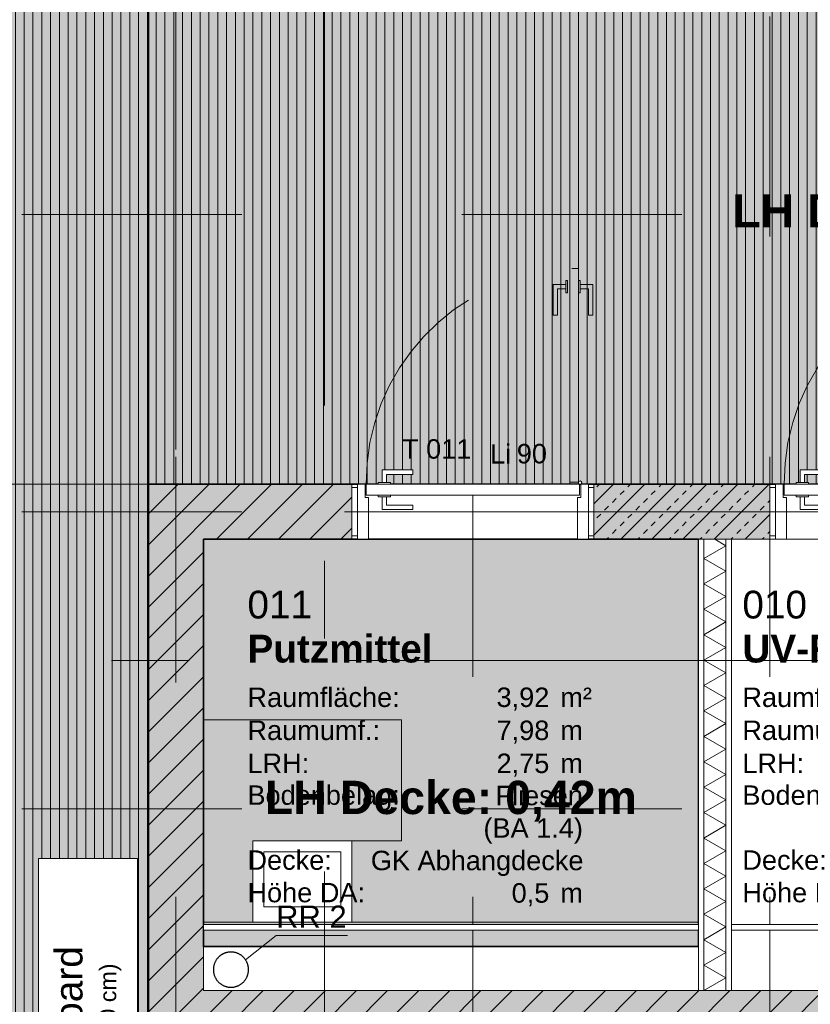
# Model space of a CAD drawing. Header units: metres. Extents: x -111 to 152, y -132 to 99.
# Tile 32 of 256: x -23.66 to -20.07, y -18.44 to -13.96. Entities that reach past the tile are written whole.
import ezdxf
from ezdxf.enums import TextEntityAlignment as Align

# ---------------------------------------------------------------- set-up
doc = ezdxf.new("R2010")
doc.units = ezdxf.units.M
doc.header["$PDMODE"] = 1
doc.header["$PDSIZE"] = -2
for name, pattern in [('Achsen 01', [5.291531, 3.175, -1.058062, 0.352704, -0.705764]), ('gestrichelt - 01', [2, 1, -1]), ('ISO-07 Punktiert', [0.889, 0.127, -0.762]), ('Raster 01', [2, 1, -1]), ('VW-01 Strichlinie kurz', [2, 1, -1])]:
    doc.linetypes.add(name, pattern=pattern)
doc.layers.get('0').update_dxf_attribs({"lineweight": 25})
for name, color, linetype, lineweight, true_color in [('013_Beton und Stahlbetonarbeiten-000 Sichtbeton-341 tragende In', 5, 'Continuous', 5, 0x0000ff), ('031_Metallbauarbeiten-350 Lamellendecke DS', 7, 'Continuous', 35, 0x666666), ('039_Trockenbauarbeiten-340 Dämmung', 7, 'Continuous', 9, 0xc0c0c0), ('039_Trockenbauarbeiten-350 Deckenspiegel', 7, 'Continuous', 35, 0x008011), ('045_Sanitär Betriebseinrichtung-allg.', 9, 'Continuous', 13, 0x808080), ('045_Sanitärausstattung-allg.', 9, 'Continuous', 9, 0x808080), ('AV1-Achsen', 1, 'Achsen 01', 18, 0xff0000), ('AV1-Einrichtung', 7, 'Continuous', 9, 0xa6a6a6), ('AV1-Raster', 7, 'Raster 01', 9, 0xa6a6a6), ('AV1-Stempel-Türnummern', 7, 'Continuous', 100, 0x02abea)]:
    doc.layers.add(name, color=color, linetype=linetype, lineweight=lineweight, true_color=true_color)
for name, color, linetype, lineweight in [('013_Beton und Stahlbetonarbeiten-000 Unterzüge', 7, 'ISO-07 Punktiert', 13), ('013_Beton und Stahlbetonarbeiten-340 Innenwände', 7, 'Continuous', 18), ('024_Fliesen_Plattenarbeiten-340 Fliesen', 7, 'Continuous', 9), ('027_Tischlerarbeiten-340 Innentüren', 7, 'Continuous', 9), ('028_Parkettarbeiten-350 Stäbchenparkett', 7, 'Continuous', 9), ('031_Metallbauarbeiten-340 Innentüren _ Elemente', 7, 'Continuous', 9), ('039_Trockenbauarbeiten-340 Gipskarton', 7, 'Continuous', 9), ('_1.35m (3D)', 7, 'Continuous', 9), ('_EG (2D)', 7, 'Continuous', 9), ('_EG - DS (2D)', 7, 'Continuous', 9), ('_GRU (2D)', 7, 'Continuous', 9), ('AV1-Schnitt Achsen', 7, 'Achsen 01', 18), ('AV1-Stempel-Raumstempel', 7, 'Continuous', 9), ('Bemaßung-Bemaßung', 7, 'Continuous', 9), ('Keine', 7, 'Continuous', 9)]:
    doc.layers.add(name, color=color, linetype=linetype, lineweight=lineweight)
doc.layers.get('0').freeze()
doc.styles.add('Arial', font='arial.ttf')
doc.styles.add('Arial (bold)', font='arialbd.ttf')
doc.dimstyles.new('COE 50', dxfattribs={"dimtxt": 126.090495, "dimasz": 0.001414, "dimexe": 0.001, "dimexo": 0.01, "dimgap": 0.001, "dimtad": 1, "dimdec": 3, "dimtxsty": 'Arial', "dimblk": 'VW_SLASH-3', "dimblk1": 'VW_SLASH-3', "dimblk2": 'VW_SLASH-3', "dimcen": 0, "dimadec": 3, "dimazin": 0, "dimtfac": 0.8, "dimtdec": 3, "dimtix": 1, "dimtmove": 0, "dimatfit": 0, "dimldrblk": 'VW_SLASH-2', "dimfxl": 0.002, "dimfxlon": 1, "dimfrac": 2, "dimtolj": 1, "dimarcsym": 0})
pattern_1 = [(90, (0, 0), (0.04, 0), [])]
pattern_2 = [(45, (0, 0), (0.07071068, -0.07071068), [0.025, -0.025])]
pattern_3 = [(-135, (0.03106, -0.03313), (0.07071068, -0.07071068), [])]

# ---------------------------------------------------------------- blocks, each defined once
blk = doc.blocks.new('Group-2')
at = {"layer": 'AV1-Raster'}
for p, q in [((-22.95, -22.95), (-22.95, 1.35)), ((-21.6, -22.95), (-21.6, 1.35)), ((-20.25, -22.95), (-20.25, 1.35)), ((1.35, -14.85), (-40.5, -14.85)), ((1.35, -16.2), (-40.5, -16.2)), ((1.35, -17.55), (-40.5, -17.55))]:
    blk.add_line(p, q, dxfattribs=at)
blk = doc.blocks.new('1.35m (3D)')
at = {"layer": 'AV1-Raster', "color": 7}
blk.add_blockref('Group-2', (0, 0), dxfattribs=at)
blk = doc.blocks.new('EG - DS (2D)')
at = {"layer": '031_Metallbauarbeiten-350 Lamellendecke DS', "linetype": 'Continuous', "lineweight": 0, "transparency": 33554508}
h = blk.add_hatch(color=254, dxfattribs=at)
h.paths.add_polyline_path([(-38.935, -5.525), (-38.935, -16.075), (-39.025, -16.075), (-39.025, -21.385), (-23.075, -21.385), (-23.075, -13.625), (-25.575, -13.625), (-25.575, -13.65), (-31.125, -13.65), (-31.125, -5.525)])
h.paths.add_polyline_path([(-28.2, -16.35), (-28.5, -16.35), (-28.5, -16.05), (-28.2, -16.05)])
h.paths.add_polyline_path([(-33.9, -13.65), (-33.9, -13.35), (-33.6, -13.35), (-33.6, -13.65)])
h.paths.add_polyline_path([(-33.6, -8.25), (-33.9, -8.25), (-33.9, -7.95), (-33.6, -7.95)])
h.paths.add_polyline_path([(-33.6, -16.35), (-33.9, -16.35), (-33.9, -16.05), (-33.6, -16.05)])
at = {"layer": '031_Metallbauarbeiten-350 Lamellendecke DS', "linetype": 'Continuous', "lineweight": 9, "transparency": 33554508}
h = blk.add_hatch(dxfattribs=at)
h.set_pattern_fill('Lamellendecke', color=252, style=0, pattern_type=2)
h.set_pattern_definition(pattern_1)
h.paths.add_polyline_path([(-38.935, -5.525), (-38.935, -16.075), (-39.025, -16.075), (-39.025, -21.385), (-23.075, -21.385), (-23.075, -13.625), (-25.575, -13.625), (-25.575, -13.65), (-31.125, -13.65), (-31.125, -5.525)])
h.paths.add_polyline_path([(-28.2, -16.35), (-28.5, -16.35), (-28.5, -16.05), (-28.2, -16.05)])
h.paths.add_polyline_path([(-33.9, -13.65), (-33.9, -13.35), (-33.6, -13.35), (-33.6, -13.65)])
h.paths.add_polyline_path([(-33.6, -8.25), (-33.9, -8.25), (-33.9, -7.95), (-33.6, -7.95)])
h.paths.add_polyline_path([(-33.6, -16.35), (-33.9, -16.35), (-33.9, -16.05), (-33.6, -16.05)])
at = {"layer": '031_Metallbauarbeiten-350 Lamellendecke DS', "linetype": 'Continuous', "lineweight": 0, "transparency": 33554508}
blk.add_hatch(color=40, dxfattribs=at).paths.add_polyline_path([(-38.935, -5.525), (-38.935, -16.075), (-39.025, -16.075), (-39.025, -21.385), (-23.075, -21.385), (-23.075, -13.625), (-31.125, -13.625), (-31.125, -5.525)])
h = blk.add_hatch(color=254, dxfattribs=at)
h.paths.add_polyline_path([(-5.55, -5.525), (-31.125, -5.525), (-31.125, -7.35), (-25.575, -7.35), (-25.575, -13.625), (-23.075, -13.625), (-23.075, -7.975), (-16.075, -7.975), (-16.075, -13.625), (-23.075, -13.625), (-23.075, -16.075), (-16.075, -16.075), (-16.075, -16.05), (-5.55, -16.05)])
h.paths.add_polyline_path([(-8.0229, -7.95), (-8.0229, -13.65), (-13.575, -13.65), (-13.575, -7.95)])
at = {"layer": '031_Metallbauarbeiten-350 Lamellendecke DS', "linetype": 'Continuous', "lineweight": 9, "transparency": 33554508}
h = blk.add_hatch(dxfattribs=at)
h.set_pattern_fill('Lamellendecke', color=252, style=0, pattern_type=2)
h.set_pattern_definition(pattern_1)
h.paths.add_polyline_path([(-5.55, -5.525), (-31.125, -5.525), (-31.125, -7.35), (-25.575, -7.35), (-25.575, -13.625), (-23.075, -13.625), (-23.075, -7.975), (-16.075, -7.975), (-16.075, -13.625), (-23.075, -13.625), (-23.075, -16.075), (-16.075, -16.075), (-16.075, -16.05), (-5.55, -16.05)])
h.paths.add_polyline_path([(-8.0229, -7.95), (-8.0229, -13.65), (-13.575, -13.65), (-13.575, -7.95)])
at = {"layer": '039_Trockenbauarbeiten-350 Deckenspiegel', "linetype": 'Continuous', "lineweight": 0, "transparency": 33554483}
blk.add_hatch(color=106, dxfattribs=at).paths.add_polyline_path([(-22.825, -16.325), (-20.575, -16.325), (-20.575, -18.175), (-22.825, -18.175)])
at = {"layer": '031_Metallbauarbeiten-350 Lamellendecke DS', "flags": 128}
for points in [[(-38.935, -5.525), (-38.935, -16.075), (-39.025, -16.075), (-39.025, -21.385), (-23.075, -21.385), (-23.075, -13.625), (-25.575, -13.625), (-25.575, -13.65), (-31.125, -13.65), (-31.125, -5.525)], [(-5.55, -5.525), (-31.125, -5.525), (-31.125, -7.35), (-25.575, -7.35), (-25.575, -13.625), (-23.075, -13.625), (-23.075, -7.975), (-16.075, -7.975), (-16.075, -13.625), (-23.075, -13.625), (-23.075, -16.075), (-16.075, -16.075), (-16.075, -16.05), (-5.55, -16.05)]]:
    blk.add_lwpolyline(points, close=True, dxfattribs=at)
at = {"layer": '031_Metallbauarbeiten-350 Lamellendecke DS', "color": 251, "linetype": 'Continuous', "lineweight": 35, "transparency": 33554687, "flags": 128}
blk.add_lwpolyline([(-38.935, -5.525), (-38.935, -16.075), (-39.025, -16.075), (-39.025, -21.385), (-23.075, -21.385), (-23.075, -13.625), (-31.125, -13.625), (-31.125, -5.525)], close=True, dxfattribs=at)
at = {"layer": '039_Trockenbauarbeiten-350 Deckenspiegel', "flags": 128}
blk.add_lwpolyline([(-22.825, -16.325), (-20.575, -16.325), (-20.575, -18.175), (-22.825, -18.175)], close=True, dxfattribs=at)
at = {"layer": '031_Metallbauarbeiten-350 Lamellendecke DS', "insert": (-19.575, -14.85), "char_height": 0.151309, "attachment_point": 5, "line_spacing_factor": 0.969122, "style": 'Arial (bold)'}
blk.add_mtext('LH Decke: 0,18m', dxfattribs=at)
at = {"layer": '039_Trockenbauarbeiten-350 Deckenspiegel', "insert": (-21.7, -17.5147), "char_height": 0.151309, "attachment_point": 5, "line_spacing_factor": 0.969122, "style": 'Arial (bold)'}
blk.add_mtext('LH Decke: 0,42m', dxfattribs=at)
blk = doc.blocks.new('Group-180')
at = {"color": 255, "linetype": 'Continuous', "lineweight": 5}
blk.add_wipeout([(-18.375, 20.45), (-16.325, 20.45), (-16.325, 20.55), (-18.375, 20.55)], dxfattribs=at).dxf.layer = '039_Trockenbauarbeiten-340 Dämmung'
blk = doc.blocks.new('Group-181')
at = {"layer": '039_Trockenbauarbeiten-340 Dämmung', "transparency": 33554687, "flags": 128}
blk.add_lwpolyline([(-18.375, 20.55), (-18.3173, 20.45), (-18.2595, 20.55), (-18.2018, 20.45), (-18.1441, 20.55), (-18.0863, 20.45), (-18.0286, 20.55), (-17.9709, 20.45), (-17.9131, 20.55), (-17.8554, 20.45), (-17.7976, 20.55), (-17.7399, 20.45), (-17.6822, 20.55), (-17.6244, 20.45), (-17.5667, 20.55), (-17.509, 20.45), (-17.4512, 20.55), (-17.3935, 20.45), (-17.3358, 20.55), (-17.278, 20.45), (-17.2203, 20.55), (-17.1626, 20.45), (-17.1048, 20.55), (-17.0471, 20.45), (-16.9894, 20.55), (-16.9316, 20.45), (-16.8739, 20.55), (-16.8162, 20.45), (-16.7584, 20.55), (-16.7007, 20.45), (-16.6429, 20.55), (-16.5852, 20.45), (-16.5275, 20.55), (-16.4697, 20.45), (-16.412, 20.55), (-16.3543, 20.45), (-16.325, 20.5007)], dxfattribs=at)
blk = doc.blocks.new('Group-182')
at = {"layer": '039_Trockenbauarbeiten-340 Dämmung'}
blk.add_blockref('Group-180', (0, 0), dxfattribs=at)
at = {"layer": '039_Trockenbauarbeiten-340 Dämmung', "transparency": 33554687}
blk.add_blockref('Group-181', (0, 0), dxfattribs=at)
blk = doc.blocks.new('Parametric Object-24')
at = {"layer": '039_Trockenbauarbeiten-340 Dämmung', "color": 7, "transparency": 33554687}
blk.add_blockref('Group-182', (0, 0), dxfattribs=at)
at = {"layer": '039_Trockenbauarbeiten-340 Dämmung', "color": 0, "flags": 1}
for tag in ['IFC_UUID', 'instanceID', 'prm0_name', 'prm0_type', 'prm0_value', 'prm1_name', 'prm1_type', 'prm1_value', 'prm2_name', 'prm2_type', 'prm2_value', 'prm3_name', 'prm3_type', 'prm3_value', 'prm4_name', 'prm4_type', 'prm4_value', 'prm5_name', 'prm5_type', 'prm5_value', 'prm6_name', 'prm6_type', 'prm6_value']:
    blk.add_attdef(tag, (-20.55, -18.375), '', height=0.00018, dxfattribs=at)
blk = doc.blocks.new('COE - Innentür 1.10 _ 0.25')
at = {"layer": '027_Tischlerarbeiten-340 Innentüren', "color": 253, "linetype": 'gestrichelt - 01', "lineweight": 9, "transparency": 33554687, "flags": 128}
for points in [[(1.0325, 1.0375), (1.0125, 1.0375), (1.0125, 1.075), (0.8925, 1.075), (0.8925, 1.095), (1.0325, 1.095)], [(0.135, 1.03), (1.105, 1.03), (1.105, 0.98), (0.135, 0.98)], [(0.995, 1.03), (0.995, 1.0375), (1.05, 1.0375), (1.05, 1.03)], [(1.0325, 0.9725), (1.0125, 0.9725), (1.0125, 0.935), (0.8925, 0.935), (0.8925, 0.915), (1.0325, 0.915)], [(0.995, 0.9725), (0.995, 0.98), (1.05, 0.98), (1.05, 0.9725)]]:
    blk.add_lwpolyline(points, close=True, dxfattribs=at)
at = {"layer": '027_Tischlerarbeiten-340 Innentüren', "color": 253, "linetype": 'gestrichelt - 01', "lineweight": 9, "transparency": 33554687}
blk.add_arc((0.1325, 1.0375), 0.9725, 269.5581, 356.6163, dxfattribs=at)
at = {"color": 255}
for points in [[(-0.11, 1.1), (0.11, 1.1), (0.11, 1.075), (-0.11, 1.075)], [(-0.11, 0.025), (0.11, 0.025), (0.11, 0), (-0.11, 0)]]:
    blk.add_wipeout(points, dxfattribs=at).dxf.layer = '027_Tischlerarbeiten-340 Innentüren'
at = {"layer": '027_Tischlerarbeiten-340 Innentüren', "flags": 128}
for points in [[(-0.11, 1.1), (0.11, 1.1), (0.11, 1.075), (-0.11, 1.075)], [(-0.11, 0.025), (0.11, 0.025), (0.11, 0), (-0.11, 0)]]:
    blk.add_lwpolyline(points, close=True, dxfattribs=at)
at = {"color": 255}
blk.add_wipeout([(0.125, 0.06), (0.065, 0.06), (0.065, 0.075), (-0.125, 0.075), (-0.125, 0.025), (0.125, 0.025)], dxfattribs=at).dxf.layer = '027_Tischlerarbeiten-340 Innentüren'
at = {"layer": '027_Tischlerarbeiten-340 Innentüren', "flags": 128}
blk.add_lwpolyline([(0.125, 0.06), (0.065, 0.06), (0.065, 0.075), (-0.125, 0.075), (-0.125, 0.025), (0.125, 0.025)], close=True, dxfattribs=at)
at = {"color": 255}
blk.add_wipeout([(0.125, 1.035), (0.125, 0.065), (0.075, 0.065), (0.075, 1.035)], dxfattribs=at).dxf.layer = '027_Tischlerarbeiten-340 Innentüren'
at = {"layer": '027_Tischlerarbeiten-340 Innentüren', "flags": 128}
blk.add_lwpolyline([(0.125, 1.035), (0.125, 0.065), (0.075, 0.065), (0.075, 1.035)], close=True, dxfattribs=at)
at = {"color": 255}
for points in [[(0.125, 1.04), (0.065, 1.04), (0.065, 1.025), (-0.125, 1.025), (-0.125, 1.075), (0.125, 1.075)], [(0.0675, 0.1375), (0.0675, 0.1575), (0.03, 0.1575), (0.03, 0.2775), (0.01, 0.2775), (0.01, 0.1375)], [(0.1325, 0.1375), (0.1325, 0.1575), (0.17, 0.1575), (0.17, 0.2775), (0.19, 0.2775), (0.19, 0.1375)]]:
    blk.add_wipeout(points, dxfattribs=at).dxf.layer = '027_Tischlerarbeiten-340 Innentüren'
at = {"layer": '027_Tischlerarbeiten-340 Innentüren', "flags": 128}
for points in [[(0.125, 1.04), (0.065, 1.04), (0.065, 1.025), (-0.125, 1.025), (-0.125, 1.075), (0.125, 1.075)], [(0.0675, 0.1375), (0.0675, 0.1575), (0.03, 0.1575), (0.03, 0.2775), (0.01, 0.2775), (0.01, 0.1375)], [(0.1325, 0.1375), (0.1325, 0.1575), (0.17, 0.1575), (0.17, 0.2775), (0.19, 0.2775), (0.19, 0.1375)]]:
    blk.add_lwpolyline(points, close=True, dxfattribs=at)
at = {"color": 255}
for points in [[(0.14, 1.0375), (0.1378, 1.0322), (0.1325, 1.03), (0.1272, 1.0322), (0.125, 1.0375), (0.1272, 1.0428), (0.1325, 1.045), (0.1378, 1.0428)], [(0.0675, 0.175), (0.075, 0.175), (0.075, 0.12), (0.0675, 0.12)], [(0.125, 0.175), (0.1325, 0.175), (0.1325, 0.12), (0.125, 0.12)]]:
    blk.add_wipeout(points, dxfattribs=at).dxf.layer = '027_Tischlerarbeiten-340 Innentüren'
at = {"layer": '027_Tischlerarbeiten-340 Innentüren', "flags": 128}
for points in [[(0.0675, 0.175), (0.075, 0.175), (0.075, 0.12), (0.0675, 0.12)], [(0.125, 0.175), (0.1325, 0.175), (0.1325, 0.12), (0.125, 0.12)]]:
    blk.add_lwpolyline(points, close=True, dxfattribs=at)
at = {"layer": '027_Tischlerarbeiten-340 Innentüren'}
blk.add_circle((0.1325, 1.0375), 0.0075, dxfattribs=at)
blk = doc.blocks.new('VW_SLASH-3')
at = {"color": 0, "linetype": 'ByBlock', "lineweight": -2, "transparency": 16777216}
blk.add_line((0, 0), (-1, 0), dxfattribs=at)
at = {"color": 0, "linetype": 'Continuous', "lineweight": 15, "transparency": 16777216, "flags": 128}
blk.add_lwpolyline([(0.5, 0.5), (-0.5, -0.5)], dxfattribs=at)
blk = doc.blocks.new('*D483')
at = {"layer": 'Bemaßung-Bemaßung', "color": 0, "lineweight": -2}
for p, q in [((-23.075, -23.175), (-23.075, -23.325)), ((-22.825, -23.175), (-22.825, -23.325)), ((-23.1457, -23.275), (-23.2164, -23.275)), ((-22.825, -23.275), (-23.075, -23.275)), ((-22.7543, -23.275), (-22.6836, -23.275))]:
    blk.add_line(p, q, dxfattribs=at)
at = {"layer": 'Defpoints', "color": 0}
for p in [(-22.825, -17.225), (-23.075, -18.775), (-23.075, -23.275)]:
    blk.add_point(p, dxfattribs=at)
at = {"layer": 'Bemaßung-Bemaßung', "color": 0, "lineweight": -2, "xscale": 0.070693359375, "yscale": 0.070693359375, "zscale": 0.070693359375}
blk.add_blockref('VW_SLASH-3', (-23.075, -23.275), dxfattribs=at)
at = {"layer": 'Bemaßung-Bemaßung', "color": 0, "lineweight": -2, "xscale": 0.070693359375, "yscale": 0.070693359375, "zscale": 0.070693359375, "rotation": 180}
blk.add_blockref('VW_SLASH-3', (-22.825, -23.275), dxfattribs=at)
at = {"layer": 'Bemaßung-Bemaßung', "color": 0, "insert": (-22.95, -23.1606), "char_height": 0.12609, "attachment_point": 5, "style": 'Arial'}
blk.add_mtext('\\A1;25', dxfattribs=at)
blk = doc.blocks.new('VW_SLASH-2')
at = {"color": 0, "linetype": 'ByBlock', "lineweight": -2, "transparency": 16777216}
blk.add_line((0, 0), (-1, 0), dxfattribs=at)
at = {"color": 0, "linetype": 'Continuous', "lineweight": 15, "transparency": 16777216, "flags": 128}
blk.add_lwpolyline([(0.5, 0.5), (-0.5, -0.5)], dxfattribs=at)
blk = doc.blocks.new('*D484')
at = {"layer": 'Bemaßung-Bemaßung', "color": 0, "lineweight": -2}
for p, q in [((-22.825, -23.175), (-22.825, -23.325)), ((-20.575, -23.175), (-20.575, -23.325)), ((-20.6457, -23.275), (-22.7543, -23.275))]:
    blk.add_line(p, q, dxfattribs=at)
at = {"layer": 'Defpoints', "color": 0}
for p in [(-22.825, -17.225), (-20.575, -17.225), (-22.825, -23.275)]:
    blk.add_point(p, dxfattribs=at)
at = {"layer": 'Bemaßung-Bemaßung', "color": 0, "lineweight": -2, "xscale": 0.070693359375, "yscale": 0.070693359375, "zscale": 0.070693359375, "rotation": 180}
blk.add_blockref('VW_SLASH-3', (-22.825, -23.275), dxfattribs=at)
at = {"layer": 'Bemaßung-Bemaßung', "color": 0, "lineweight": -2, "xscale": 0.070693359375, "yscale": 0.070693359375, "zscale": 0.070693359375}
blk.add_blockref('VW_SLASH-3', (-20.575, -23.275), dxfattribs=at)
at = {"layer": 'Bemaßung-Bemaßung', "color": 0, "insert": (-21.7, -23.1492), "char_height": 0.12609, "attachment_point": 5, "style": 'Arial'}
blk.add_mtext('\\A1;2,25', dxfattribs=at)
blk = doc.blocks.new('*D485')
at = {"layer": 'Bemaßung-Bemaßung', "color": 0, "lineweight": -2}
for p, q in [((-20.575, -23.175), (-20.575, -23.325)), ((-20.425, -23.175), (-20.425, -23.325)), ((-20.6457, -23.275), (-20.7164, -23.275)), ((-20.425, -23.275), (-20.575, -23.275)), ((-20.3543, -23.275), (-20.2836, -23.275))]:
    blk.add_line(p, q, dxfattribs=at)
at = {"layer": 'Defpoints', "color": 0}
for p in [(-20.575, -17.225), (-20.425, -17.225), (-20.575, -23.275)]:
    blk.add_point(p, dxfattribs=at)
at = {"layer": 'Bemaßung-Bemaßung', "color": 0, "lineweight": -2, "xscale": 0.070693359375, "yscale": 0.070693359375, "zscale": 0.070693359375}
blk.add_blockref('VW_SLASH-3', (-20.575, -23.275), dxfattribs=at)
at = {"layer": 'Bemaßung-Bemaßung', "color": 0, "lineweight": -2, "xscale": 0.070693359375, "yscale": 0.070693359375, "zscale": 0.070693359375, "rotation": 180}
blk.add_blockref('VW_SLASH-3', (-20.425, -23.275), dxfattribs=at)
at = {"layer": 'Bemaßung-Bemaßung', "color": 0, "insert": (-20.5, -23.5931), "char_height": 0.12609, "attachment_point": 5, "style": 'Arial'}
blk.add_mtext('\\A1;15', dxfattribs=at)
blk = doc.blocks.new('*D486')
at = {"layer": 'Bemaßung-Bemaßung', "color": 0, "lineweight": -2}
for p, q in [((-20.425, -23.175), (-20.425, -23.325)), ((-19.025, -23.175), (-19.025, -23.325)), ((-19.0957, -23.275), (-20.3543, -23.275))]:
    blk.add_line(p, q, dxfattribs=at)
at = {"layer": 'Defpoints', "color": 0}
for p in [(-20.425, -17.225), (-19.025, -17.35), (-20.425, -23.275)]:
    blk.add_point(p, dxfattribs=at)
at = {"layer": 'Bemaßung-Bemaßung', "color": 0, "lineweight": -2, "xscale": 0.070693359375, "yscale": 0.070693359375, "zscale": 0.070693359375, "rotation": 180}
blk.add_blockref('VW_SLASH-3', (-20.425, -23.275), dxfattribs=at)
at = {"layer": 'Bemaßung-Bemaßung', "color": 0, "lineweight": -2, "xscale": 0.070693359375, "yscale": 0.070693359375, "zscale": 0.070693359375}
blk.add_blockref('VW_SLASH-3', (-19.025, -23.275), dxfattribs=at)
at = {"layer": 'Bemaßung-Bemaßung', "color": 0, "insert": (-19.725, -23.1492), "char_height": 0.12609, "attachment_point": 5, "style": 'Arial'}
blk.add_mtext('\\A1;1,40', dxfattribs=at)
blk = doc.blocks.new('Türnummer 2 - Innentür')
at = {"layer": '031_Metallbauarbeiten-340 Innentüren _ Elemente', "char_height": 0.08826, "attachment_point": 8, "line_spacing_factor": 0.965511, "style": 'Arial'}
for s, insert in [('Li', (0, -0.0671)), ('90', (0.1423, -0.0671))]:
    blk.add_mtext(s, dxfattribs=dict(at, insert=insert))
at = {"layer": '031_Metallbauarbeiten-340 Innentüren _ Elemente', "style": 'Arial'}
blk.add_attdef('Türnummer', text='', height=0.0883, dxfattribs=at).set_placement((-0.2903, -0.071), align=Align.BOTTOM_CENTER)
at = {"layer": '031_Metallbauarbeiten-340 Innentüren _ Elemente', "color": 7, "transparency": 33554687, "style": 'Arial'}
blk.add_attdef('Schallschutzklasse', text='', height=0.0883, dxfattribs=at).set_placement((-0.1763, -0.2296), align=Align.BOTTOM_CENTER)
at = {"layer": 'Keine', "color": 0, "flags": 1}
for tag, p in [('Lichte_Breite', (-0.4481, -0.3885)), ('Panikfunktion', (-0.4481, -0.5473)), ('AT-Nr.', (-0.4481, -0.7062))]:
    blk.add_attdef(tag, p, '', height=0.0883, dxfattribs=at)
blk = doc.blocks.new('Raumstempel - Symbol - 1 (2D)')
at = {"layer": 'AV1-Stempel-Raumstempel', "attachment_point": 1, "line_spacing_factor": 0.967919, "style": 'Arial'}
for s, insert, char_height in [('Raumfläche:', (0.2, -0.6736), 0.088263), ('m²', (1.6225, -0.6736), 0.08826), ('Raumumf.:', (0.2, -0.8236), 0.08826), ('m', (1.6225, -0.8236), 0.0883), ('LRH:', (0.2, -0.9736), 0.08826), ('m', (1.6225, -0.9736), 0.0883), ('Bodenbelag:', (0.2, -1.118), 0.088263), ('Decke:', (0.2, -1.4131), 0.08826), ('Höhe DA:', (0.2, -1.5607), 0.08826), ('m', (1.6225, -1.5625), 0.0883)]:
    blk.add_mtext(s, dxfattribs=dict(at, insert=insert, char_height=char_height))
at = {"layer": 'AV1-Stempel-Raumstempel'}
for tag, style, p in [('Raumnummer', 'Arial', (0.2, -0.2337)), ('Raumname', 'Arial (bold)', (0.2, -0.4337))]:
    blk.add_attdef(tag, text='', height=0.1261, dxfattribs=dict(at, style=style)).set_placement(p, align=Align.TOP_LEFT)
at = {"layer": 'AV1-Stempel-Raumstempel', "style": 'Arial'}
for tag, p in [('Raumfläche', (1.5725, -0.6736)), ('Raumumfang', (1.5725, -0.8236)), ('LRH', (1.5725, -0.9736)), ('Bodenbelag', (1.7253, -1.1199)), ('Bodendetail', (1.7253, -1.2674)), ('Decke', (1.7278, -1.415)), ('Höhe_DA', (1.5725, -1.5625))]:
    blk.add_attdef(tag, text='', height=0.0883, dxfattribs=at).set_placement(p, align=Align.TOP_RIGHT)
blk = doc.blocks.new('Group-593')
at = {"layer": '045_Sanitär Betriebseinrichtung-allg.', "color": 165, "lineweight": 25, "transparency": 33554687}
blk.add_open_spline([(-22.74, -18.2107), (-22.7214, -18.2), (-22.6786, -18.2), (-22.6414, -18.2214), (-22.62, -18.2586), (-22.62, -18.3014), (-22.6414, -18.3386), (-22.6786, -18.36), (-22.7214, -18.36), (-22.7586, -18.3386), (-22.78, -18.3014), (-22.78, -18.2586), (-22.7586, -18.2214), (-22.74, -18.2107)], degree=2, dxfattribs=at)
blk = doc.blocks.new('Group-594')
at = {"layer": '045_Sanitär Betriebseinrichtung-allg.', "color": 165, "lineweight": 13, "transparency": 33554687, "flags": 128}
blk.add_lwpolyline([(-22.6333, -18.2358), (-22.4947, -18.125), (-22.1704, -18.125)], dxfattribs=at)
at = {"layer": '045_Sanitär Betriebseinrichtung-allg.'}
blk.add_blockref('Group-593', (0, 0), dxfattribs=at)
at = {"layer": '045_Sanitär Betriebseinrichtung-allg.', "color": 165, "transparency": 33554687, "insert": (-22.4947, -17.9892), "char_height": 0.10087, "attachment_point": 1, "line_spacing_factor": 0.967016, "style": 'Arial'}
blk.add_mtext('RR 2', dxfattribs=at)
blk = doc.blocks.new('Group-713')
at = {"layer": 'AV1-Achsen'}
blk.add_line((-22.95, -26.5), (-22.95, 4.9), dxfattribs=at)
blk = doc.blocks.new('Group-718')
at = {"layer": 'AV1-Achsen'}
blk.add_line((-43.35, -16.2), (4.2, -16.2), dxfattribs=at)
blk = doc.blocks.new('Group-723')
at = {"layer": 'AV1-Schnitt Achsen'}
blk.add_line((-43.35, -16.875), (4.2, -16.875), dxfattribs=at)
blk = doc.blocks.new('Group-728')
at = {"layer": 'AV1-Schnitt Achsen'}
blk.add_line((-22.275, -26.3), (-22.275, 4.7), dxfattribs=at)
blk = doc.blocks.new('GRU (2D)')
at = {"layer": 'AV1-Achsen', "color": 7}
for name in ['Group-713', 'Group-718']:
    blk.add_blockref(name, (0, 0), dxfattribs=at)
at = {"layer": 'AV1-Schnitt Achsen', "color": 7}
for name in ['Group-728', 'Group-723']:
    blk.add_blockref(name, (0, 0), dxfattribs=at)
blk = doc.blocks.new('EG (2D)')
at = {"layer": '013_Beton und Stahlbetonarbeiten-000 Unterzüge', "linetype": 'VW-01 Strichlinie kurz', "flags": 128}
for points in [[(-22.15, -16.325), (-22.15, -16.075), (-21.05, -16.075), (-21.05, -16.325)], [(-20.25, -16.325), (-20.25, -16.075), (-19.15, -16.075), (-19.15, -16.325)]]:
    blk.add_lwpolyline(points, close=True, dxfattribs=at)
at = {"layer": '028_Parkettarbeiten-350 Stäbchenparkett', "color": 8}
blk.add_line((-33.9, -16.075), (-23.075, -16.075), dxfattribs=at)
at = {"layer": '045_Sanitärausstattung-allg.', "linetype": 'Raster 01', "flags": 128}
blk.add_lwpolyline([(-21.925, -17.145), (-21.925, -17.695), (-22.825, -17.695), (-22.825, -17.145)], close=True, dxfattribs=at)
at = {"layer": 'AV1-Stempel-Raumstempel'}
blk.add_blockref('Raumstempel - Symbol - 1 (2D)', (-20.575, -16.325), dxfattribs=at).add_auto_attribs({'Raumname': 'UV-Raum', 'Raumnummer': '010', 'Bodendetail': '(BA 1.3)', 'Raumfläche': '2,45', 'LRH': '3,25', 'Raumumfang': '6,3', 'Höhe_DA': '0', 'Decke': 'Ortbeton', 'Bodenbelag': 'PU-Anstrich'})
at = {"color": 255}
blk.add_wipeout([(-20.45, -16.325), (-20.45, -18.375), (-20.55, -18.375), (-20.55, -16.325)], dxfattribs=at).dxf.layer = '039_Trockenbauarbeiten-340 Dämmung'
at = {"color": 255, "transparency": 33554559}
blk.add_wipeout([(-23.125, -19.375), (-23.575, -19.375), (-23.575, -17.775), (-23.125, -17.775)], dxfattribs=at).dxf.layer = 'AV1-Einrichtung'
at = {"layer": '039_Trockenbauarbeiten-340 Dämmung', "flags": 128}
blk.add_lwpolyline([(-20.45, -16.325), (-20.45, -18.375), (-20.55, -18.375), (-20.55, -16.325)], close=True, dxfattribs=at)
at = {"layer": 'AV1-Einrichtung', "flags": 128}
blk.add_lwpolyline([(-23.125, -19.375), (-23.575, -19.375), (-23.575, -17.775), (-23.125, -17.775)], close=True, dxfattribs=at)
at = {"layer": '027_Tischlerarbeiten-340 Innentüren', "color": 7, "xscale": -1, "rotation": 270}
for p in [(-22.15, -16.2), (-20.25, -16.2)]:
    blk.add_blockref('COE - Innentür 1.10 _ 0.25', p, dxfattribs=at)
at = {"layer": 'AV1-Einrichtung', "insert": (-23.35, -18.575), "char_height": 0.12609, "attachment_point": 5, "rotation": 90, "line_spacing_factor": 0.969122, "style": 'Arial'}
blk.add_mtext('Sideboard\\P{\\H0.6x;(45 x 160 cm)}', dxfattribs=at)
at = {"color": 255, "transparency": 33554559}
blk.add_wipeout([(-22.15, -17.695), (-22.15, -18.065), (-22.6, -18.065), (-22.6, -17.695)], dxfattribs=at).dxf.layer = '045_Sanitärausstattung-allg.'
at = {"layer": '013_Beton und Stahlbetonarbeiten-000 Sichtbeton-341 tragende In', "color": 30}
for points in [[(-22.15, -16.125), (-22.15, -16.075), (-22.825, -16.125), (-22.825, -16.075)], [(-20.25, -16.125), (-20.25, -16.075), (-21.05, -16.125), (-21.05, -16.075)]]:
    blk.add_solid(points, dxfattribs=at)
at = {"layer": '045_Sanitärausstattung-allg.', "flags": 128}
for points in [[(-22.15, -17.695), (-22.15, -18.065), (-22.6, -18.065), (-22.6, -17.695)], [(-22.2, -17.745), (-22.2, -17.995), (-22.55, -17.995), (-22.55, -17.745)]]:
    blk.add_lwpolyline(points, close=True, dxfattribs=at)
at = {"layer": '039_Trockenbauarbeiten-340 Dämmung', "rotation": 90}
blk.add_blockref('Parametric Object-24', (0, 0), dxfattribs=at)
at = {"layer": 'AV1-Stempel-Raumstempel'}
blk.add_blockref('Raumstempel - Symbol - 1 (2D)', (-22.825, -16.325), dxfattribs=at).add_auto_attribs({'Raumname': 'Putzmittel', 'Raumnummer': '011', 'Bodendetail': '(BA 1.4)', 'Raumfläche': '3,92', 'LRH': '2,75', 'Raumumfang': '7,98', 'Höhe_DA': '0,5', 'Decke': 'GK Abhangdecke', 'Bodenbelag': 'Fliesen'})
at = {"layer": 'AV1-Stempel-Türnummern', "color": 7}
ref = blk.add_blockref('Türnummer 2 - Innentür', (-21.4742, -15.9143), dxfattribs=at)
ref.add_attrib('Türnummer', 'T 011', dxfattribs={"layer": '031_Metallbauarbeiten-340 Innentüren _ Elemente', "height": 0.08826, "style": 'Arial'}).set_placement((-21.7645, -15.9853), align=Align.BOTTOM_CENTER)
at = {"color": 255}
for points in [[(-20.575, -16.325), (-20.575, -18.375), (-20.55, -18.375), (-20.55, -16.325)], [(-20.425, -18.375), (-20.425, -16.325), (-20.45, -16.325), (-20.45, -18.375)]]:
    blk.add_wipeout(points, dxfattribs=at).dxf.layer = '039_Trockenbauarbeiten-340 Gipskarton'
at = {"layer": '013_Beton und Stahlbetonarbeiten-340 Innenwände', "linetype": 'Continuous', "lineweight": 0, "true_color": 0xc0c0c0}
blk.add_hatch(color=9, dxfattribs=at).paths.add_polyline_path([(-21.05, -16.075), (-21.05, -16.325), (-20.25, -16.325), (-20.25, -16.075)])
at = {"layer": '013_Beton und Stahlbetonarbeiten-340 Innenwände', "linetype": 'Continuous', "lineweight": 13}
h = blk.add_hatch(dxfattribs=at)
h.set_pattern_fill('Stahlbeton', color=251, style=0, pattern_type=2)
h.set_pattern_definition(pattern_2)
h.paths.add_polyline_path([(-21.05, -16.075), (-21.05, -16.325), (-20.25, -16.325), (-20.25, -16.075)])
h = blk.add_hatch(dxfattribs=at)
h.set_pattern_fill('Stahlbeton-1', color=251, style=0, pattern_type=2)
h.set_pattern_definition(pattern_3)
h.paths.add_polyline_path([(-21.05, -16.075), (-21.05, -16.325), (-20.25, -16.325), (-20.25, -16.075)])
at = {"layer": '013_Beton und Stahlbetonarbeiten-340 Innenwände', "flags": 128}
blk.add_lwpolyline([(-21.05, -16.075), (-21.05, -16.325), (-20.25, -16.325), (-20.25, -16.075)], close=True, dxfattribs=at)
at = {"layer": '039_Trockenbauarbeiten-340 Gipskarton', "flags": 128}
for points in [[(-20.575, -16.325), (-20.575, -18.375), (-20.55, -18.375), (-20.55, -16.325)], [(-20.425, -18.375), (-20.425, -16.325), (-20.45, -16.325), (-20.45, -18.375)]]:
    blk.add_lwpolyline(points, close=True, dxfattribs=at)
at = {"color": 255}
for points in [[(-20.575, -18.1), (-20.575, -18.075), (-22.825, -18.075), (-22.825, -18.1)], [(-19.025, -18.1), (-19.025, -18.075), (-20.425, -18.075), (-20.425, -18.1)]]:
    blk.add_wipeout(points, dxfattribs=at).dxf.layer = '039_Trockenbauarbeiten-340 Gipskarton'
at = {"layer": '013_Beton und Stahlbetonarbeiten-000 Sichtbeton-341 tragende In', "linetype": 'Continuous', "lineweight": 0}
blk.add_hatch(color=30, dxfattribs=at).paths.add_polyline_path([(-22.825, -16.075), (-22.825, -16.125), (-23.025, -16.125), (-23.025, -21.475), (-23.075, -21.475), (-23.075, -16.075)])
at = {"layer": '013_Beton und Stahlbetonarbeiten-340 Innenwände', "linetype": 'Continuous', "lineweight": 0, "true_color": 0xc0c0c0}
blk.add_hatch(color=9, dxfattribs=at).paths.add_polyline_path([(-22.15, -16.075), (-22.15, -16.325), (-22.825, -16.325), (-22.825, -18.375), (-18.125, -18.375), (-18.125, -16.325), (-19.15, -16.325), (-19.15, -16.075), (-17.875, -16.075), (-17.875, -18.625), (-22.825, -18.625), (-22.825, -21.475), (-23.075, -21.475), (-23.075, -16.075)])
at = {"layer": '013_Beton und Stahlbetonarbeiten-340 Innenwände', "linetype": 'Continuous', "lineweight": 13}
h = blk.add_hatch(dxfattribs=at)
h.set_pattern_fill('Stahlbeton', color=251, style=0, pattern_type=2)
h.set_pattern_definition(pattern_2)
h.paths.add_polyline_path([(-22.15, -16.075), (-22.15, -16.325), (-22.825, -16.325), (-22.825, -18.375), (-18.125, -18.375), (-18.125, -16.325), (-19.15, -16.325), (-19.15, -16.075), (-17.875, -16.075), (-17.875, -18.625), (-22.825, -18.625), (-22.825, -21.475), (-23.075, -21.475), (-23.075, -16.075)])
h = blk.add_hatch(dxfattribs=at)
h.set_pattern_fill('Stahlbeton-1', color=251, style=0, pattern_type=2)
h.set_pattern_definition(pattern_3)
h.paths.add_polyline_path([(-22.15, -16.075), (-22.15, -16.325), (-22.825, -16.325), (-22.825, -18.375), (-18.125, -18.375), (-18.125, -16.325), (-19.15, -16.325), (-19.15, -16.075), (-17.875, -16.075), (-17.875, -18.625), (-22.825, -18.625), (-22.825, -21.475), (-23.075, -21.475), (-23.075, -16.075)])
at = {"layer": '024_Fliesen_Plattenarbeiten-340 Fliesen', "linetype": 'Continuous', "lineweight": 0}
blk.add_hatch(color=140, dxfattribs=at).paths.add_polyline_path([(-22.825, -18.065), (-20.575, -18.065), (-20.575, -18.075), (-22.825, -18.075)])
at = {"layer": '013_Beton und Stahlbetonarbeiten-340 Innenwände', "flags": 128}
blk.add_lwpolyline([(-22.15, -16.075), (-22.15, -16.325), (-22.825, -16.325), (-22.825, -18.375), (-18.125, -18.375), (-18.125, -16.325), (-19.15, -16.325), (-19.15, -16.075), (-17.875, -16.075), (-17.875, -18.625), (-22.825, -18.625), (-22.825, -21.475), (-23.075, -21.475), (-23.075, -16.075)], close=True, dxfattribs=at)
at = {"layer": '024_Fliesen_Plattenarbeiten-340 Fliesen', "flags": 128}
blk.add_lwpolyline([(-22.825, -18.065), (-20.575, -18.065), (-20.575, -18.075), (-22.825, -18.075)], close=True, dxfattribs=at)
at = {"layer": '039_Trockenbauarbeiten-340 Gipskarton', "flags": 128}
for points in [[(-20.575, -18.1), (-20.575, -18.075), (-22.825, -18.075), (-22.825, -18.1)], [(-19.025, -18.1), (-19.025, -18.075), (-20.425, -18.075), (-20.425, -18.1)]]:
    blk.add_lwpolyline(points, close=True, dxfattribs=at)
at = {"layer": '045_Sanitär Betriebseinrichtung-allg.'}
blk.add_blockref('Group-594', (0, 0), dxfattribs=at)
at = {"layer": 'Bemaßung-Bemaßung'}
for base, p1, p2, text, override, picture, middle in [((-23.075, -23.275), (-22.825, -17.225), (-23.075, -18.775), '25', {"dimtxt": 0.12609, "dimasz": 0.070693, "dimexe": 0.05, "dimgap": 0.05, "dimpost": '<>', "dimtxsty": 'Arial', "dimtmove": 2, "dimfxl": 0.1}, '*D483', (-22.95, -23.1606)), ((-22.825, -23.275), (-20.575, -17.225), (-22.825, -17.225), '2,25', {"dimtxt": 0.12609, "dimasz": 0.070693, "dimexe": 0.05, "dimgap": 0.05, "dimpost": '<>', "dimtxsty": 'Arial', "dimtmove": 2, "dimfxl": 0.1}, '*D484', (-21.7, -23.1492)), ((-20.575, -23.275), (-20.425, -17.225), (-20.575, -17.225), '15', {"dimtxt": 0.12609, "dimasz": 0.070693, "dimexe": 0.05, "dimgap": 0.05, "dimpost": '<>', "dimtxsty": 'Arial', "dimtix": 0, "dimtmove": 2, "dimfxl": 0.1}, '*D485', (-20.5, -23.5931)), ((-20.425, -23.275), (-19.025, -17.35), (-20.425, -17.225), '1,40', {"dimtxt": 0.12609, "dimasz": 0.070693, "dimexe": 0.05, "dimgap": 0.05, "dimpost": '<>', "dimtxsty": 'Arial', "dimtmove": 2, "dimfxl": 0.1}, '*D486', (-19.725, -23.1492))]:
    dim = blk.add_linear_dim(base=base, p1=p1, p2=p2, text=text, dimstyle='COE 50', override=override, dxfattribs=at)
    dim.commit()
    dim.dimension.update_dxf_attribs({"geometry": picture, "text_midpoint": middle})

msp = doc.modelspace()

# ---------------------------------------------------------------- block references
at = {"layer": '_1.35m (3D)'}
msp.add_blockref('1.35m (3D)', (0, 0), dxfattribs=at)

# ---------------------------------------------------------------- next in the draw order: block references
at = {"layer": '_EG - DS (2D)'}
msp.add_blockref('EG - DS (2D)', (0, 0), dxfattribs=at)

# ---------------------------------------------------------------- next in the draw order: block references
at = {"layer": '_EG (2D)'}
msp.add_blockref('EG (2D)', (0, 0), dxfattribs=at)

# ---------------------------------------------------------------- next in the draw order: block references
at = {"layer": '_GRU (2D)'}
msp.add_blockref('GRU (2D)', (0, 0), dxfattribs=at)

doc.saveas('drawing.dxf')
